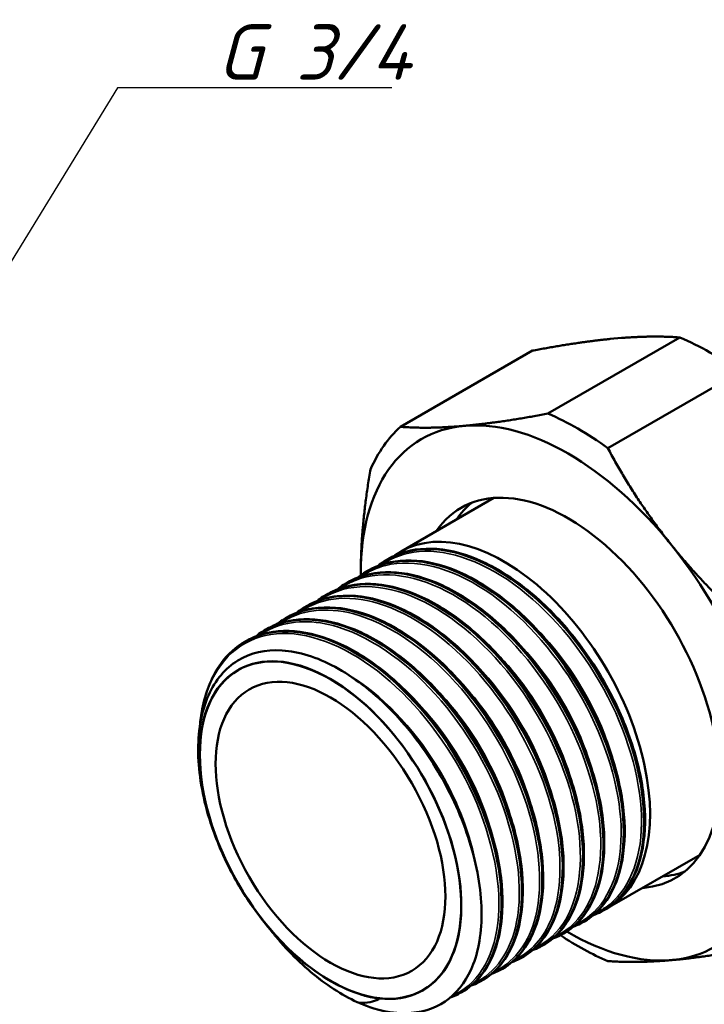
# Model space of a CAD drawing. Header units: millimetres. Extents: x -127 to 745, y -69 to 356.
# Tile 11 of 24: x 117 to 160, y 97 to 159. Entities that reach past the tile are written whole.
import ezdxf

# ---------------------------------------------------------------- set-up
doc = ezdxf.new("R2010")
doc.units = ezdxf.units.MM
for name, color, linetype, lineweight in [('Видимые тонкие (ГОСТ)', 7, 'Continuous', 35), ('Видимый контур (ГОСТ)', 7, 'Continuous', 50), ('Размер (ГОСТ)', 7, 'Continuous', 25)]:
    doc.layers.add(name, color=color, linetype=linetype, lineweight=lineweight)
doc.styles.add('Обычный текст (ГОСТ)', font='GOST Common Italic.ttf')
doc.dimstyles.new('Обычный (ГОСТ)', dxfattribs={"dimtxt": 3.5, "dimasz": 3.5, "dimexe": 1, "dimexo": 0, "dimgap": 0.5, "dimtad": 1, "dimrnd": 1e-08, "dimtxsty": 'Обычный текст (ГОСТ)', "dimblk": 'Filled-1', "dimcen": 0.09, "dimdle": 15, "dimclrd": 256, "dimclre": 256, "dimclrt": 256, "dimazin": 2, "dimtfac": 0.714286, "dimtdec": 3, "dimtmove": 0, "dimatfit": 3, "dimfxl": 1, "dimtolj": 1, "dimlwd": 25, "dimlwe": 25, "dimarcsym": 0})

# ---------------------------------------------------------------- blocks, each defined once
blk = doc.blocks.new('Filled-1')
at = {"color": 0}
for p, q in [((0, 0), (-1, 0.143)), ((-1, 0.143), (-1, -0.143)), ((-1, 0), (0, 0)), ((-1, -0.143), (0, 0))]:
    blk.add_line(p, q, dxfattribs=at)
at = {"color": 0, "flags": 128}
blk.add_lwpolyline([(-1, -0.143), (0, 0), (-1, 0.143), (-1, -0.143)], dxfattribs=at)
at = {"color": 0}
blk.add_solid([(-1, -0.143), (0, 0), (-1, 0.143), (-1, -0.143)], dxfattribs=at)
blk = doc.blocks.new('*D13')
at = {"layer": 'Defpoints', "color": 0, "linetype": 'Continuous', "transparency": 16777216}
for p in [(101.135, 118.914), (94.737, 108.47)]:
    blk.add_point(p, dxfattribs=at)
at = {"layer": 'Размер (ГОСТ)', "linetype": 'Continuous', "lineweight": 25, "transparency": 16777216}
for p, q in [((122.91, 154.458), (102.964, 121.899)), ((140.218, 154.458), (122.91, 154.458))]:
    blk.add_line(p, q, dxfattribs=at)
at = {"layer": 'Размер (ГОСТ)', "linetype": 'Continuous', "lineweight": 25, "transparency": 16777216, "xscale": 3.5, "yscale": 3.5, "zscale": 3.5, "rotation": 238.507943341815}
blk.add_blockref('Filled-1', (101.135, 118.914), dxfattribs=at)
at = {"layer": 'Размер (ГОСТ)', "linetype": 'Continuous', "lineweight": 25, "transparency": 16777216, "insert": (127.077, 158.461), "char_height": 3.5, "attachment_point": 1, "style": 'Обычный текст (ГОСТ)'}
blk.add_mtext('\\A1; \\fGOST Common|b0|i1;\\H3.5000;G 3/4', dxfattribs=at)

msp = doc.modelspace()

# ---------------------------------------------------------------- linework, layer by layer
at = {"layer": 'Видимые тонкие (ГОСТ)'}
for points, knots in [([(139.597, 124.366), (140.274, 124.832), (141.063, 125.115), (141.933, 125.189), (143.855, 125.353), (146.158, 124.497), (148.317, 122.827), (150.47, 121.16), (152.464, 118.697), (153.846, 116.014), (155.226, 113.335), (155.987, 110.459), (155.965, 108.056), (155.942, 105.641), (155.129, 103.722), (153.726, 102.753), (153.527, 102.616), (153.317, 102.498), (153.096, 102.399)], [49.432914, 49.432914, 49.432914, 49.432914, 49.752852, 49.752852, 49.752852, 50.45979, 50.45979, 50.45979, 51.165139, 51.165139, 51.165139, 51.869186, 51.869186, 51.869186, 52.576531, 52.576531, 52.576531, 52.676666, 52.676666, 52.676666, 52.676666]), ([(138.312, 123.626), (138.769, 123.943), (139.278, 124.176), (139.831, 124.313), (141.642, 124.764), (143.905, 124.197), (146.103, 122.75), (148.298, 121.306), (150.41, 118.997), (151.957, 116.37), (153.501, 113.746), (154.471, 110.827), (154.65, 108.297), (154.829, 105.771), (154.218, 103.655), (152.972, 102.448), (152.629, 102.115), (152.239, 101.853), (151.811, 101.661)], [43.149729, 43.149729, 43.149729, 43.149729, 43.366324, 43.366324, 43.366324, 44.075986, 44.075986, 44.075986, 44.78461, 44.78461, 44.78461, 45.492272, 45.492272, 45.492272, 46.199044, 46.199044, 46.199044, 46.39348, 46.39348, 46.39348, 46.39348]), ([(137.027, 122.887), (137.318, 123.09), (137.631, 123.257), (137.963, 123.387), (139.663, 124.049), (141.862, 123.717), (144.06, 122.473), (146.257, 121.23), (148.435, 119.087), (150.101, 116.548), (151.766, 114.01), (152.906, 111.096), (153.267, 108.49), (153.628, 105.885), (153.21, 103.607), (152.12, 102.191), (151.685, 101.626), (151.144, 101.2), (150.525, 100.922)], [36.866544, 36.866544, 36.866544, 36.866544, 37.004655, 37.004655, 37.004655, 37.711327, 37.711327, 37.711327, 38.417585, 38.417585, 38.417585, 39.12345, 39.12345, 39.12345, 39.828937, 39.828937, 39.828937, 40.110295, 40.110295, 40.110295, 40.110295]), ([(135.74, 122.148), (135.767, 122.167), (135.793, 122.184), (135.82, 122.202), (137.398, 123.24), (139.596, 123.233), (141.878, 122.191), (144.088, 121.181), (146.357, 119.211), (148.16, 116.753), (149.956, 114.305), (151.274, 111.393), (151.819, 108.706), (152.363, 106.022), (152.131, 103.584), (151.186, 101.972), (150.704, 101.148), (150.037, 100.542), (149.24, 100.181)], [30.583358, 30.583358, 30.583358, 30.583358, 30.595787, 30.595787, 30.595787, 31.331825, 31.331825, 31.331825, 32.044861, 32.044861, 32.044861, 32.754936, 32.754936, 32.754936, 33.464469, 33.464469, 33.464469, 33.82711, 33.82711, 33.82711, 33.82711]), ([(134.456, 121.407), (135.851, 122.361), (137.741, 122.5), (139.758, 121.788), (141.92, 121.026), (144.209, 119.293), (146.107, 116.998), (148.005, 114.704), (149.498, 111.865), (150.251, 109.147), (151.004, 106.428), (151.012, 103.852), (150.284, 102.018), (149.799, 100.795), (148.988, 99.91), (147.957, 99.438)], [24.300173, 24.300173, 24.300173, 24.300173, 24.958335, 24.958335, 24.958335, 25.663602, 25.663602, 25.663602, 26.368692, 26.368692, 26.368692, 27.073612, 27.073612, 27.073612, 27.543924, 27.543924, 27.543924, 27.543924]), ([(133.173, 120.663), (134.414, 121.509), (136.042, 121.723), (137.809, 121.253), (139.943, 120.684), (142.262, 119.121), (144.238, 116.934), (146.213, 114.747), (147.83, 111.954), (148.724, 109.21), (149.618, 106.468), (149.782, 103.797), (149.19, 101.824), (148.739, 100.323), (147.853, 99.235), (146.674, 98.694)], [18.016988, 18.016988, 18.016988, 18.016988, 18.602269, 18.602269, 18.602269, 19.309323, 19.309323, 19.309323, 20.01616, 20.01616, 20.01616, 20.722785, 20.722785, 20.722785, 21.260739, 21.260739, 21.260739, 21.260739]), ([(131.891, 119.919), (132.939, 120.634), (134.26, 120.906), (135.713, 120.683), (137.797, 120.362), (140.136, 119.023), (142.195, 116.986), (144.254, 114.95), (146.016, 112.234), (147.081, 109.478), (148.145, 106.723), (148.505, 103.952), (148.087, 101.818), (147.72, 99.944), (146.756, 98.575), (145.391, 97.95)], [11.733803, 11.733803, 11.733803, 11.733803, 12.228279, 12.228279, 12.228279, 12.93749, 12.93749, 12.93749, 13.646442, 13.646442, 13.646442, 14.355141, 14.355141, 14.355141, 14.977554, 14.977554, 14.977554, 14.977554]), ([(149.104, 120.546), (151.005, 118.693), (152.638, 116.203), (153.625, 113.674), (153.891, 112.99), (154.11, 112.306), (154.28, 111.632)], [50.6276287, 50.6276287, 50.6276287, 50.6276287, 51.3433743, 51.3433743, 51.3433743, 51.5368252, 51.5368252, 51.5368252, 51.5368252]), ([(128.14, 114.335), (128.246, 115.367), (128.491, 116.305), (128.873, 117.098), (129.753, 118.926), (131.351, 119.978), (133.311, 120.018), (135.271, 120.059), (137.577, 119.087), (139.708, 117.333), (141.838, 115.58), (143.777, 113.06), (145.089, 110.361), (146.454, 107.55), (147.125, 104.569), (146.947, 102.167), (146.772, 99.803), (145.776, 98.021), (144.214, 97.258), (144.163, 97.233), (144.111, 97.209), (144.059, 97.186)], [4.805068, 4.805068, 4.805068, 4.805068, 5.110886, 5.110886, 5.110886, 5.815068, 5.815068, 5.815068, 6.519176, 6.519176, 6.519176, 7.223212, 7.223212, 7.223212, 7.956427, 7.956427, 7.956427, 8.678186, 8.678186, 8.678186, 8.701747, 8.701747, 8.701747, 8.701747]), ([(147.817, 119.801), (149.088, 118.56), (150.248, 117.045), (151.164, 115.413), (151.988, 113.946), (152.611, 112.391), (152.994, 110.89)], [44.3444434, 44.3444434, 44.3444434, 44.3444434, 44.823116, 44.823116, 44.823116, 45.2536399, 45.2536399, 45.2536399, 45.2536399]), ([(146.534, 119.058), (147.228, 118.384), (147.89, 117.627), (148.495, 116.811), (149.996, 114.786), (151.137, 112.406), (151.714, 110.147)], [38.0612581, 38.0612581, 38.0612581, 38.0612581, 38.3225401, 38.3225401, 38.3225401, 38.9704546, 38.9704546, 38.9704546, 38.9704546]), ([(145.251, 118.322), (147.164, 116.458), (148.805, 113.949), (149.79, 111.404), (150.048, 110.736), (150.261, 110.067), (150.427, 109.408)], [31.7780728, 31.7780728, 31.7780728, 31.7780728, 32.4981073, 32.4981073, 32.4981073, 32.6872693, 32.6872693, 32.6872693, 32.6872693]), ([(137.341, 117.496), (137.524, 117.39), (137.706, 117.277), (137.888, 117.158), (139.925, 115.825), (141.884, 113.676), (143.304, 111.237), (144.416, 109.326), (145.19, 107.25), (145.531, 105.327)], [6.311745, 6.311745, 6.311745, 6.311745, 6.376245, 6.376245, 6.376245, 7.097317, 7.097317, 7.097317, 7.662184, 7.662184, 7.662184, 7.662184]), ([(143.965, 117.577), (145.314, 116.259), (146.538, 114.63), (147.48, 112.884), (148.222, 111.507), (148.786, 110.063), (149.141, 108.666)], [25.4948875, 25.4948875, 25.4948875, 25.4948875, 26.0032814, 26.0032814, 26.0032814, 26.404084, 26.404084, 26.404084, 26.404084]), ([(142.681, 116.834), (143.428, 116.108), (144.136, 115.289), (144.778, 114.402), (146.213, 112.419), (147.301, 110.114), (147.861, 107.923)], [19.2117022, 19.2117022, 19.2117022, 19.2117022, 19.4925497, 19.4925497, 19.4925497, 20.1208986, 20.1208986, 20.1208986, 20.1208986]), ([(141.399, 116.097), (141.488, 116.01), (141.578, 115.921), (141.667, 115.831), (143.572, 113.891), (145.176, 111.319), (146.097, 108.751), (146.286, 108.225), (146.445, 107.701), (146.576, 107.183)], [12.9285169, 12.9285169, 12.9285169, 12.9285169, 12.9623609, 12.9623609, 12.9623609, 13.689011, 13.689011, 13.689011, 13.8377133, 13.8377133, 13.8377133, 13.8377133])]:
    msp.add_open_spline(points, degree=3, knots=knots, dxfattribs=at)
for points in [[(138.161, 96.717), (136.216, 97.559), (134.179, 99.245), (132.476, 101.426)], [(139.398, 96.95), (138.886, 97.025), (138.354, 97.177), (137.811, 97.399)]]:
    msp.add_open_spline(points, degree=3, dxfattribs=at)
at = {"layer": 'Видимый контур (ГОСТ)'}
for p, q in [((150.064, 133.892), (158.389, 138.699)), ((154.697, 138.666), (153.991, 138.603)), ((140.757, 133.061), (149.082, 137.867)), ((153.838, 131.713), (162.163, 136.52)), ((140.808, 125.197), (146.659, 128.574)), ((139.968, 124.711), (139.956, 124.704)), ((138.683, 123.97), (138.671, 123.963)), ((137.399, 123.228), (137.387, 123.221)), ((136.115, 122.487), (136.103, 122.48)), ((134.831, 121.746), (134.819, 121.739)), ((133.547, 121.004), (133.535, 120.997)), ((132.262, 120.263), (132.25, 120.256)), ((130.978, 119.521), (130.966, 119.514)), ((153.808, 102.68), (159.659, 106.058)), ((153.61, 102.565), (153.598, 102.558)), ((152.325, 101.824), (152.313, 101.817)), ((151.041, 101.082), (151.029, 101.076)), ((149.757, 100.341), (149.745, 100.334)), ((148.473, 99.6), (148.461, 99.593)), ((147.189, 98.858), (147.177, 98.851)), ((145.905, 98.117), (145.893, 98.11)), ((144.62, 97.375), (144.608, 97.368))]:
    msp.add_line(p, q, dxfattribs=at)
for centre, major_axis, start_param, end_param in [((160.276, 121.425), (-10, 17.321), 5.363949, 5.631625), ((151.951, 116.619), (10, -17.321), 2.222356, 2.490033), ((151.339, 116.265), (-9.25, 16.021), 6.021386, 7.068583), ((151.951, 116.619), (-10, 17.321), 0.127961, 0.395637), ((151.339, 116.265), (-9.25, 16.021), 4.974188, 6.021386), ((151.339, 116.265), (6.75, -11.691), 6.010173, 9.697791), ((152.612, 117), (-6.75, 11.691), 0.094421, 0.273013), ((147.308, 113.938), (-6.5, 11.258), 3.126071, 6.346888), ((151.339, 116.265), (-9.25, 16.021), 3.926991, 4.974188), ((151.339, 116.265), (9.25, -16.021), 3.926991, 3.935195), ((136.348, 107.61), (5.835, -10.106), 5.740012, 11.544319), ((151.339, 116.265), (9.25, -16.021), 6.021386, 7.068583), ((152.612, 117), (6.75, -11.691), 6.010173, 6.188764), ((151.951, 116.619), (-10, 17.321), 2.278032, 2.490033), ((151.339, 116.265), (9.25, -16.021), 5.491015, 6.021386)]:
    msp.add_ellipse(centre, major_axis=major_axis, ratio=0.57735, start_param=start_param, end_param=end_param, dxfattribs=at)
for major_axis in [(5.827, -10.093), (-5.827, 10.093), (5.125, -8.877)]:
    msp.add_ellipse((136.348, 107.61), major_axis=major_axis, ratio=0.57735, dxfattribs=at)
for points, weights in [([(153.991, 138.603), (151.881, 138.393), (149.082, 137.867)], [1, 1.03020021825, 1.02601976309]), ([(158.389, 138.699), (156.721, 138.826), (154.697, 138.666)], [1.02601976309, 1.03020021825, 1]), ([(144.798, 133.123), (147.034, 133.323), (150.064, 133.892)], [1, 1.0343700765, 1.02823620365]), ([(140.757, 133.061), (142.562, 132.923), (144.798, 133.123)], [1.02823620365, 1.0343700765, 1]), ([(153.838, 131.713), (155.643, 128.352), (157.879, 125.571)], [1.02823620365, 1.0343700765, 1]), ([(138.257, 123.818), (138.257, 126.799), (138.87, 130.376)], [1, 1.0343700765, 1.02823620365]), ([(157.879, 125.571), (160.116, 122.789), (163.145, 120.135)], [1, 1.0343700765, 1.02823620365]), ([(138.257, 123.694), (138.257, 123.756), (138.257, 123.818)], [1.0013714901, 1.00069400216, 1]), ([(163.145, 100.177), (160.116, 99.607), (157.879, 99.408)], [1.02823620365, 1.0343700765, 1]), ([(157.879, 99.408), (155.643, 99.208), (153.838, 99.345)], [1, 1.0343700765, 1.02823620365])]:
    msp.add_rational_spline(points, weights, degree=2, dxfattribs=at)
for points, knots in [([(139.742, 124.57), (141.017, 125.394), (142.68, 125.572), (144.474, 125.056), (146.623, 124.439), (148.942, 122.833), (150.909, 120.616), (152.944, 118.322), (154.583, 115.393), (155.437, 112.554), (156.264, 109.803), (156.348, 107.161), (155.681, 105.245), (155.229, 103.945), (154.433, 102.987), (153.399, 102.458)], [49.4476, 49.4476, 49.4476, 49.4476, 50.035593, 50.035593, 50.035593, 50.739549, 50.739549, 50.739549, 51.467698, 51.467698, 51.467698, 52.173321, 52.173321, 52.173321, 52.652181, 52.652181, 52.652181, 52.652181]), ([(153.606, 102.571), (154.516, 103.1), (155.225, 103.978), (155.653, 105.14), (156.346, 107.02), (156.296, 109.632), (155.506, 112.368), (154.715, 115.104), (153.189, 117.942), (151.267, 120.222), (149.346, 122.503), (147.044, 124.208), (144.88, 124.94), (143.038, 125.563), (141.308, 125.475), (139.968, 124.709)], [-58.904862, -58.904862, -58.904862, -58.904862, -58.470365, -58.470365, -58.470365, -57.767371, -57.767371, -57.767371, -57.064451, -57.064451, -57.064451, -56.361605, -56.361605, -56.361605, -55.76327, -55.76327, -55.76327, -55.76327]), ([(140.189, 124.831), (140.937, 125.21), (141.803, 125.393), (143.627, 125.344), (144.605, 125.118), (146.585, 124.293), (147.612, 123.677), (149.576, 122.139), (150.538, 121.197), (152.276, 119.112), (153.074, 117.943), (154.412, 115.531), (154.968, 114.258), (155.777, 111.765), (156.039, 110.514), (156.241, 108.191), (156.182, 107.089), (155.754, 105.169), (155.378, 104.327), (154.558, 103.276), (154.199, 102.943), (153.799, 102.681)], [0, 0, 0, 0, 0.412157, 0.412157, 0.819809, 0.819809, 1.234288, 1.234288, 1.649889, 1.649889, 2.064692, 2.064692, 2.478979, 2.478979, 2.893377, 2.893377, 3.308508, 3.308508, 3.724289, 3.724289, 3.973461, 3.973461, 3.973461, 3.973461]), ([(138.46, 123.826), (139.563, 124.54), (140.955, 124.777), (142.476, 124.486), (144.589, 124.082), (146.935, 122.664), (148.981, 120.567), (151.023, 118.474), (152.75, 115.721), (153.77, 112.955), (154.789, 110.193), (155.097, 107.439), (154.632, 105.338), (154.252, 103.621), (153.36, 102.351), (152.117, 101.714)], [43.164415, 43.164415, 43.164415, 43.164415, 43.673587, 43.673587, 43.673587, 44.380828, 44.380828, 44.380828, 45.087119, 45.087119, 45.087119, 45.792534, 45.792534, 45.792534, 46.368996, 46.368996, 46.368996, 46.368996]), ([(152.323, 101.828), (153.451, 102.486), (154.265, 103.688), (154.631, 105.285), (155.111, 107.383), (154.814, 110.145), (153.798, 112.919), (152.782, 115.693), (151.055, 118.456), (149.008, 120.558), (146.962, 122.66), (144.613, 124.084), (142.498, 124.491), (141.07, 124.766), (139.756, 124.576), (138.686, 123.964)], [-52.621677, -52.621677, -52.621677, -52.621677, -52.082376, -52.082376, -52.082376, -51.373951, -51.373951, -51.373951, -50.665791, -50.665791, -50.665791, -49.957892, -49.957892, -49.957892, -49.480084, -49.480084, -49.480084, -49.480084]), ([(138.905, 124.09), (139.652, 124.469), (140.519, 124.651), (142.343, 124.603), (143.321, 124.377), (145.301, 123.551), (146.328, 122.936), (148.292, 121.398), (149.254, 120.455), (150.992, 118.37), (151.79, 117.202), (153.127, 114.79), (153.684, 113.516), (154.493, 111.023), (154.755, 109.773), (154.957, 107.449), (154.898, 106.348), (154.47, 104.427), (154.094, 103.585), (153.274, 102.534), (152.915, 102.201), (152.514, 101.94)], [0, 0, 0, 0, 0.412157, 0.412157, 0.819809, 0.819809, 1.234288, 1.234288, 1.649889, 1.649889, 2.064692, 2.064692, 2.478979, 2.478979, 2.893377, 2.893377, 3.308508, 3.308508, 3.724289, 3.724289, 3.973461, 3.973461, 3.973461, 3.973461]), ([(137.176, 123.084), (138.14, 123.708), (139.32, 123.972), (140.619, 123.831), (142.678, 123.607), (145.018, 122.367), (147.108, 120.403), (149.198, 118.441), (151.021, 115.772), (152.169, 113.019), (153.317, 110.269), (153.78, 107.456), (153.464, 105.239), (153.174, 103.203), (152.229, 101.683), (150.834, 100.971)], [36.881229, 36.881229, 36.881229, 36.881229, 37.325803, 37.325803, 37.325803, 38.030751, 38.030751, 38.030751, 38.73531, 38.73531, 38.73531, 39.439495, 39.439495, 39.439495, 40.08581, 40.08581, 40.08581, 40.08581]), ([(151.04, 101.084), (152.344, 101.843), (153.219, 103.34), (153.485, 105.312), (153.787, 107.547), (153.304, 110.375), (152.137, 113.131), (150.97, 115.888), (149.128, 118.55), (147.028, 120.496), (144.928, 122.442), (142.586, 123.655), (140.533, 123.848), (139.367, 123.957), (138.3, 123.737), (137.403, 123.221)], [-46.338492, -46.338492, -46.338492, -46.338492, -45.715721, -45.715721, -45.715721, -45.009519, -45.009519, -45.009519, -44.303541, -44.303541, -44.303541, -43.597782, -43.597782, -43.597782, -43.196899, -43.196899, -43.196899, -43.196899]), ([(137.62, 123.348), (138.368, 123.727), (139.235, 123.91), (141.058, 123.862), (142.037, 123.635), (144.017, 122.81), (145.044, 122.194), (147.008, 120.657), (147.97, 119.714), (149.707, 117.629), (150.505, 116.46), (151.843, 114.048), (152.4, 112.775), (153.209, 110.282), (153.471, 109.031), (153.672, 106.708), (153.614, 105.606), (153.186, 103.686), (152.809, 102.844), (151.99, 101.793), (151.63, 101.46), (151.23, 101.199)], [0, 0, 0, 0, 0.412157, 0.412157, 0.819809, 0.819809, 1.234288, 1.234288, 1.649889, 1.649889, 2.064692, 2.064692, 2.478979, 2.478979, 2.893377, 2.893377, 3.308508, 3.308508, 3.724289, 3.724289, 3.973461, 3.973461, 3.973461, 3.973461]), ([(135.894, 122.34), (136.678, 122.852), (137.606, 123.125), (138.629, 123.128), (140.629, 123.132), (142.974, 122.102), (145.126, 120.284), (147.276, 118.468), (149.216, 115.882), (150.505, 113.135), (151.793, 110.391), (152.42, 107.509), (152.251, 105.169), (152.083, 102.831), (151.121, 101.053), (149.602, 100.255), (149.585, 100.246), (149.567, 100.237), (149.55, 100.229)], [30.598044, 30.598044, 30.598044, 30.598044, 30.960702, 30.960702, 30.960702, 31.669985, 31.669985, 31.669985, 32.378713, 32.378713, 32.378713, 33.086902, 33.086902, 33.086902, 33.794574, 33.794574, 33.794574, 33.802625, 33.802625, 33.802625, 33.802625]), ([(149.757, 100.341), (151.199, 101.176), (152.106, 102.925), (152.265, 105.201), (152.428, 107.532), (151.803, 110.397), (150.525, 113.127), (149.246, 115.856), (147.325, 118.429), (145.191, 120.246), (143.059, 122.062), (140.732, 123.107), (138.736, 123.134), (137.768, 123.147), (136.882, 122.921), (136.119, 122.48)], [-40.055306, -40.055306, -40.055306, -40.055306, -39.367586, -39.367586, -39.367586, -38.663237, -38.663237, -38.663237, -37.959072, -37.959072, -37.959072, -37.255086, -37.255086, -37.255086, -36.913714, -36.913714, -36.913714, -36.913714]), ([(136.336, 122.607), (137.084, 122.986), (137.951, 123.169), (139.774, 123.12), (140.753, 122.894), (142.733, 122.069), (143.759, 121.453), (145.723, 119.915), (146.685, 118.973), (148.423, 116.887), (149.221, 115.719), (150.559, 113.307), (151.116, 112.033), (151.924, 109.54), (152.186, 108.29), (152.388, 105.967), (152.33, 104.865), (151.902, 102.945), (151.525, 102.102), (150.705, 101.051), (150.346, 100.718), (149.946, 100.457)], [0, 0, 0, 0, 0.412157, 0.412157, 0.819809, 0.819809, 1.234288, 1.234288, 1.649889, 1.649889, 2.064692, 2.064692, 2.478979, 2.478979, 2.893377, 2.893377, 3.308508, 3.308508, 3.724289, 3.724289, 3.973461, 3.973461, 3.973461, 3.973461]), ([(134.609, 121.601), (135.228, 122.006), (135.937, 122.263), (136.714, 122.351), (138.621, 122.566), (140.921, 121.765), (143.094, 120.138), (145.267, 118.511), (147.295, 116.072), (148.723, 113.389), (150.15, 110.707), (150.967, 107.803), (150.994, 105.353), (151.022, 102.903), (150.262, 100.927), (148.9, 99.886), (148.701, 99.733), (148.488, 99.601), (148.265, 99.489)], [24.314859, 24.314859, 24.314859, 24.314859, 24.601471, 24.601471, 24.601471, 25.305458, 25.305458, 25.305458, 26.00927, 26.00927, 26.00927, 26.712911, 26.712911, 26.712911, 27.416387, 27.416387, 27.416387, 27.51944, 27.51944, 27.51944, 27.51944]), ([(148.473, 99.6), (148.545, 99.641), (148.616, 99.685), (148.686, 99.731), (150.108, 100.674), (150.949, 102.564), (151.004, 104.961), (151.059, 107.358), (150.329, 110.242), (148.969, 112.944), (147.553, 115.758), (145.465, 118.349), (143.21, 120.066), (141.025, 121.731), (138.702, 122.564), (136.774, 122.363), (136.067, 122.289), (135.415, 122.077), (134.835, 121.739)], [-33.772121, -33.772121, -33.772121, -33.772121, -33.737685, -33.737685, -33.737685, -33.03468, -33.03468, -33.03468, -32.331823, -32.331823, -32.331823, -31.599841, -31.599841, -31.599841, -30.890558, -30.890558, -30.890558, -30.630528, -30.630528, -30.630528, -30.630528]), ([(135.052, 121.865), (135.8, 122.244), (136.666, 122.427), (138.49, 122.379), (139.469, 122.152), (141.449, 121.327), (142.475, 120.712), (144.439, 119.174), (145.401, 118.231), (147.139, 116.146), (147.937, 114.978), (149.275, 112.566), (149.831, 111.292), (150.64, 108.799), (150.902, 107.549), (151.104, 105.225), (151.046, 104.123), (150.617, 102.203), (150.241, 101.361), (149.421, 100.31), (149.062, 99.977), (148.662, 99.716)], [0, 0, 0, 0, 0.412157, 0.412157, 0.819809, 0.819809, 1.234288, 1.234288, 1.649889, 1.649889, 2.064692, 2.064692, 2.478979, 2.478979, 2.893377, 2.893377, 3.308508, 3.308508, 3.724289, 3.724289, 3.973461, 3.973461, 3.973461, 3.973461]), ([(133.324, 120.86), (133.81, 121.18), (134.352, 121.407), (134.94, 121.531), (136.782, 121.917), (139.06, 121.287), (141.257, 119.792), (143.453, 118.298), (145.551, 115.951), (147.076, 113.303), (148.6, 110.656), (149.54, 107.729), (149.689, 105.206), (149.838, 102.683), (149.196, 100.585), (147.922, 99.402), (147.637, 99.138), (147.322, 98.92), (146.98, 98.749)], [18.031673, 18.031673, 18.031673, 18.031673, 18.257003, 18.257003, 18.257003, 18.962761, 18.962761, 18.962761, 19.668305, 19.668305, 19.668305, 20.373638, 20.373638, 20.373638, 21.078765, 21.078765, 21.078765, 21.236254, 21.236254, 21.236254, 21.236254]), ([(147.187, 98.861), (147.475, 99.025), (147.743, 99.225), (147.987, 99.459), (149.246, 100.668), (149.866, 102.792), (149.694, 105.33), (149.521, 107.868), (148.557, 110.799), (147.013, 113.438), (145.471, 116.077), (143.362, 118.402), (141.164, 119.869), (138.967, 121.336), (136.698, 121.935), (134.871, 121.52), (134.398, 121.412), (133.956, 121.237), (133.549, 121)], [-27.488936, -27.488936, -27.488936, -27.488936, -27.352108, -27.352108, -27.352108, -26.64588, -26.64588, -26.64588, -25.940097, -25.940097, -25.940097, -25.23474, -25.23474, -25.23474, -24.529792, -24.529792, -24.529792, -24.347343, -24.347343, -24.347343, -24.347343]), ([(132.038, 120.121), (132.354, 120.329), (132.693, 120.497), (133.054, 120.623), (134.8, 121.229), (137.036, 120.824), (139.252, 119.509), (141.467, 118.195), (143.644, 115.983), (145.288, 113.394), (146.931, 110.806), (148.028, 107.864), (148.334, 105.257), (148.641, 102.652), (148.156, 100.404), (147.002, 99.043), (146.63, 98.604), (146.189, 98.258), (145.695, 98.01)], [11.748488, 11.748488, 11.748488, 11.748488, 11.894752, 11.894752, 11.894752, 12.602651, 12.602651, 12.602651, 13.310293, 13.310293, 13.310293, 14.017684, 14.017684, 14.017684, 14.724828, 14.724828, 14.724828, 14.953069, 14.953069, 14.953069, 14.953069]), ([(145.902, 98.122), (146.313, 98.356), (146.682, 98.662), (147.002, 99.035), (148.153, 100.382), (148.645, 102.606), (148.355, 105.189), (148.061, 107.808), (146.964, 110.774), (145.312, 113.382), (143.669, 115.975), (141.491, 118.192), (139.274, 119.51), (137.061, 120.826), (134.826, 121.235), (133.079, 120.634), (132.793, 120.536), (132.521, 120.411), (132.264, 120.261)], [-21.20575, -21.20575, -21.20575, -21.20575, -21.010548, -21.010548, -21.010548, -20.307676, -20.307676, -20.307676, -19.595221, -19.595221, -19.595221, -18.886956, -18.886956, -18.886956, -18.179715, -18.179715, -18.179715, -18.064158, -18.064158, -18.064158, -18.064158]), ([(133.768, 121.124), (134.516, 121.503), (135.382, 121.686), (137.206, 121.637), (138.185, 121.411), (140.165, 120.586), (141.191, 119.97), (143.155, 118.432), (144.117, 117.49), (145.855, 115.405), (146.653, 114.236), (147.991, 111.824), (148.547, 110.551), (149.356, 108.058), (149.618, 106.807), (149.82, 104.484), (149.762, 103.382), (149.333, 101.462), (148.957, 100.619), (148.137, 99.568), (147.778, 99.235), (147.378, 98.974)], [0, 0, 0, 0, 0.412157, 0.412157, 0.819809, 0.819809, 1.234288, 1.234288, 1.649889, 1.649889, 2.064692, 2.064692, 2.478979, 2.478979, 2.893377, 2.893377, 3.308508, 3.308508, 3.724289, 3.724289, 3.973461, 3.973461, 3.973461, 3.973461]), ([(132.484, 120.383), (133.231, 120.762), (134.098, 120.944), (135.922, 120.896), (136.9, 120.669), (138.88, 119.844), (139.907, 119.229), (141.871, 117.691), (142.833, 116.748), (144.571, 114.663), (145.369, 113.495), (146.706, 111.083), (147.263, 109.809), (148.072, 107.316), (148.334, 106.066), (148.536, 103.742), (148.477, 102.64), (148.049, 100.72), (147.673, 99.878), (146.853, 98.827), (146.494, 98.494), (146.094, 98.233)], [0, 0, 0, 0, 0.412157, 0.412157, 0.819809, 0.819809, 1.234288, 1.234288, 1.649889, 1.649889, 2.064692, 2.064692, 2.478979, 2.478979, 2.893377, 2.893377, 3.308508, 3.308508, 3.724289, 3.724289, 3.973461, 3.973461, 3.973461, 3.973461]), ([(130.752, 119.383), (130.819, 119.426), (130.886, 119.468), (130.955, 119.508), (132.523, 120.419), (134.642, 120.364), (136.836, 119.362), (139.03, 118.36), (141.281, 116.419), (143.083, 113.992), (144.957, 111.47), (146.328, 108.442), (146.87, 105.666), (147.403, 102.932), (147.131, 100.466), (146.129, 98.865), (145.685, 98.156), (145.099, 97.619), (144.409, 97.27)], [5.465303, 5.465303, 5.465303, 5.465303, 5.496092, 5.496092, 5.496092, 6.198939, 6.198939, 6.198939, 6.901713, 6.901713, 6.901713, 7.632188, 7.632188, 7.632188, 8.35125, 8.35125, 8.35125, 8.669884, 8.669884, 8.669884, 8.669884]), ([(144.617, 97.382), (145.177, 97.703), (145.661, 98.154), (146.047, 98.728), (147.091, 100.276), (147.414, 102.702), (146.929, 105.417), (146.452, 108.091), (145.195, 111.021), (143.44, 113.522), (141.69, 116.015), (139.458, 118.06), (137.25, 119.176), (135.047, 120.289), (132.885, 120.469), (131.252, 119.667), (131.159, 119.622), (131.068, 119.573), (130.979, 119.521)], [-14.922565, -14.922565, -14.922565, -14.922565, -14.656301, -14.656301, -14.656301, -13.937813, -13.937813, -13.937813, -13.23046, -13.23046, -13.23046, -12.524951, -12.524951, -12.524951, -11.820994, -11.820994, -11.820994, -11.780972, -11.780972, -11.780972, -11.780972]), ([(131.199, 119.641), (131.947, 120.02), (132.814, 120.203), (134.638, 120.154), (135.616, 119.928), (137.596, 119.103), (138.623, 118.487), (140.587, 116.949), (141.549, 116.007), (143.287, 113.922), (144.085, 112.753), (145.422, 110.341), (145.979, 109.068), (146.788, 106.575), (147.05, 105.324), (147.251, 103.001), (147.193, 101.899), (146.765, 99.979), (146.388, 99.137), (145.569, 98.086), (145.21, 97.753), (144.809, 97.491)], [0, 0, 0, 0, 0.412157, 0.412157, 0.819809, 0.819809, 1.234288, 1.234288, 1.649889, 1.649889, 2.064692, 2.064692, 2.478979, 2.478979, 2.893377, 2.893377, 3.308508, 3.308508, 3.724289, 3.724289, 3.973461, 3.973461, 3.973461, 3.973461]), ([(128.109, 114.173), (128.14, 114.542), (128.188, 114.901), (128.453, 116.276), (128.814, 117.201), (129.709, 118.533), (130.196, 119.02), (130.752, 119.383)], [2.3588706, 2.3588706, 2.3588706, 2.3588706, 2.4970059, 2.4970059, 2.9126444, 2.9126444, 3.2391238, 3.2391238, 3.2391238, 3.2391238]), ([(131.194, 103.13), (130.628, 103.974), (130.123, 104.868), (129.253, 106.716), (128.894, 107.663), (128.209, 110.029), (127.999, 111.42), (128.006, 113.996), (128.227, 115.154), (129.082, 117.08), (129.71, 117.826), (131.3, 118.802), (132.249, 119.017), (134.352, 118.882), (135.486, 118.527), (137.796, 117.284), (138.949, 116.404), (141.125, 114.226), (142.125, 112.946), (143.84, 110.148), (144.536, 108.657), (145.528, 105.655), (145.811, 104.175), (145.922, 101.422), (145.745, 100.178), (145.348, 99.141)], [-5.463051, -5.463051, -5.463051, -5.463051, -5.155592, -5.155592, -4.846366, -4.846366, -4.379381, -4.379381, -3.908471, -3.908471, -3.433638, -3.433638, -2.954882, -2.954882, -2.472204, -2.472204, -1.985604, -1.985604, -1.495082, -1.495082, -1.000641, -1.000641, -0.50228, -0.50228, 0, 0, 0, 0]), ([(134.413, 99.465), (134.183, 99.661), (133.954, 99.868), (132.81, 100.967), (131.955, 101.994), (131.194, 103.13)], [-0.5143397, -0.5143397, -0.5143397, -0.5143397, -0.4128733, -0.4128733, 0, 0, 0, 0]), ([(138.58, 96.532), (137.615, 96.9), (136.61, 97.479), (134.693, 98.958), (133.755, 99.87), (132.748, 101.078), (132.596, 101.267), (132.447, 101.459)], [0, 0, 0, 0, 0.4229474, 0.4229474, 0.8384189, 0.8384189, 0.9129926, 0.9129926, 0.9129926, 0.9129926]), ([(145.348, 99.141), (145.004, 98.242), (144.49, 97.515), (143.16, 96.458), (142.346, 96.146), (141.43, 96.073)], [-0.8830989, -0.8830989, -0.8830989, -0.8830989, -0.4474178, -0.4474178, 0, 0, 0, 0]), ([(138.161, 96.717), (138.401, 96.698), (138.629, 96.709), (139.042, 96.789), (139.229, 96.856), (139.398, 96.95)], [-0.3117495, -0.3117495, -0.3117495, -0.3117495, -0.1528901, -0.1528901, 0, 0, 0, 0]), ([(139.398, 96.95), (139.399, 96.951), (139.399, 96.951), (139.4, 96.952), (139.4, 96.952), (139.4, 96.953), (139.4, 96.953), (139.399, 96.954), (139.399, 96.954), (139.398, 96.955), (139.398, 96.955), (139.397, 96.956), (139.396, 96.956), (139.394, 96.957), (139.393, 96.958), (139.385, 96.961), (139.377, 96.964), (139.339, 96.974), (139.294, 96.983), (139.113, 97.02), (138.931, 97.056), (138.588, 97.143), (138.463, 97.177), (138.327, 97.218)], [-0.651983, -0.651983, -0.651983, -0.651983, -0.6465109, -0.6465109, -0.6424199, -0.6424199, -0.6400984, -0.6400984, -0.6383025, -0.6383025, -0.6363615, -0.6363615, -0.6334694, -0.6334694, -0.6278914, -0.6278914, -0.6048441, -0.6048441, -0.5347382, -0.5347382, -0.3694622, -0.3694622, -0.2861812, -0.2861812, -0.2861812, -0.2861812]), ([(140.953, 96.057), (139.786, 96.068), (138.804, 96.441), (138.335, 96.63), (138.244, 96.67), (138.187, 96.698), (138.177, 96.703), (138.167, 96.709), (138.164, 96.71), (138.162, 96.712), (138.161, 96.713), (138.16, 96.714), (138.159, 96.714), (138.159, 96.715), (138.159, 96.715), (138.158, 96.715), (138.158, 96.716), (138.158, 96.716), (138.158, 96.716), (138.159, 96.717), (138.16, 96.717), (138.161, 96.717)], [-0.08702588, -0.08702588, -0.08702588, -0.08702588, -0.02693779, -0.02693779, -0.00703241, -0.00703241, -0.00334351, -0.00334351, -0.00231937, -0.00231937, -0.00190286, -0.00190286, -0.00166701, -0.00166701, -0.00147214, -0.00147214, -0.00125184, -0.00125184, -0.00090731, -0.00090731, 0, 0, 0, 0])]:
    msp.add_open_spline(points, degree=3, knots=knots, dxfattribs=at)
for points in [[(139.347, 124.286), (139.474, 124.388), (139.606, 124.484), (139.741, 124.573)], [(138.064, 123.545), (138.19, 123.647), (138.322, 123.743), (138.457, 123.831)], [(136.779, 122.803), (136.906, 122.906), (137.037, 123.001), (137.173, 123.09)], [(135.495, 122.062), (135.622, 122.164), (135.753, 122.26), (135.889, 122.348)], [(134.211, 121.32), (134.338, 121.423), (134.469, 121.519), (134.604, 121.607)], [(132.927, 120.579), (133.054, 120.682), (133.185, 120.777), (133.32, 120.866)], [(131.643, 119.838), (131.769, 119.94), (131.901, 120.036), (132.036, 120.124)], [(153.403, 102.453), (153.25, 102.376), (153.092, 102.308), (152.929, 102.249)], [(152.118, 101.711), (151.966, 101.634), (151.808, 101.566), (151.645, 101.507)], [(150.834, 100.97), (150.682, 100.893), (150.524, 100.825), (150.361, 100.766)], [(149.55, 100.229), (149.398, 100.151), (149.24, 100.083), (149.077, 100.025)], [(134.413, 99.465), (135.056, 98.924), (135.711, 98.46), (136.371, 98.081)], [(148.266, 99.487), (148.113, 99.41), (147.956, 99.342), (147.793, 99.283)], [(146.982, 98.746), (146.829, 98.668), (146.671, 98.6), (146.509, 98.542)], [(136.371, 98.081), (137.031, 97.702), (137.686, 97.414), (138.327, 97.218)], [(145.698, 98.004), (145.545, 97.927), (145.387, 97.859), (145.224, 97.8)], [(144.413, 97.263), (144.247, 97.178), (144.073, 97.105), (143.894, 97.043)]]:
    msp.add_open_spline(points, degree=3, dxfattribs=at)

# ---------------------------------------------------------------- dimensions: what is measured, and where the dimension line sits
at = {"layer": 'Размер (ГОСТ)', "linetype": 'Continuous', "lineweight": 25}
dim = msp.add_radius_dim(center=(94.737, 108.47), mpoint=(101.135, 118.914), text=' \\fGOST Common|b0|i1;\\H3.5000;G 3/4', dimstyle='Обычный (ГОСТ)', override={"dimgap": 0.5, "dimtih": 1, "dimtoh": 1, "dimdec": 2, "dimlfac": 1, "dimcen": 0, "dimtol": 0, "dimlim": 0, "dimtp": 0, "dimtm": 0, "dimtdec": 3, "dimtofl": 0}, dxfattribs=at)
dim.commit()
dim.dimension.update_dxf_attribs({"geometry": '*D13', "text_midpoint": (133.648, 154.458), "dimtype": 164})

doc.saveas('drawing.dxf')
